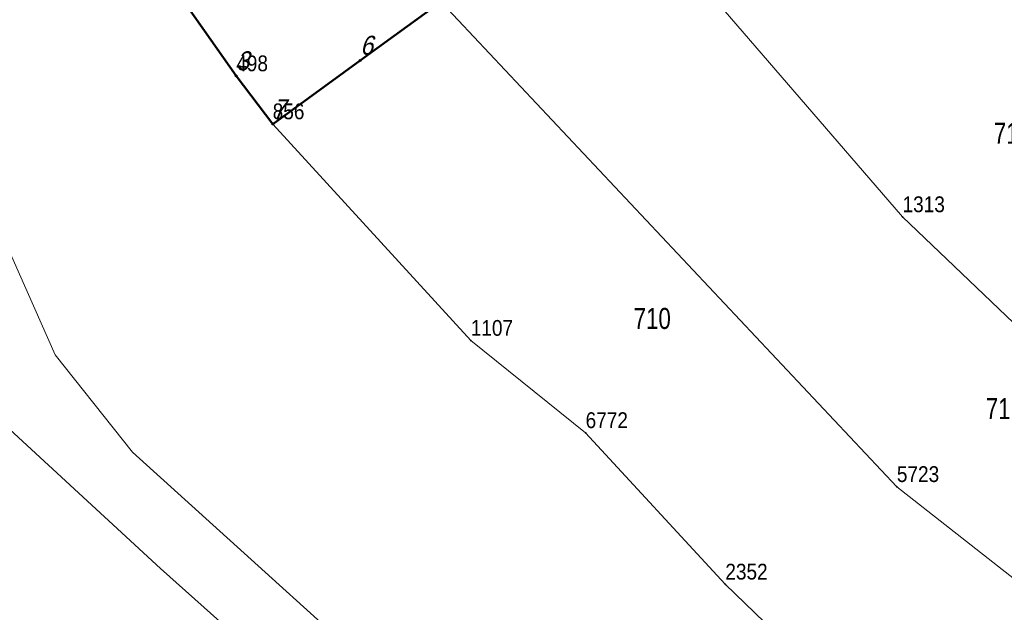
# Model space of a CAD drawing. Header units: metres. Extents: x 5551907 to 5556416, y 5709283 to 5712755.
# Tile 15 of 100: x 5554453 to 5554499, y 5710454 to 5710483. Entities that reach past the tile are written whole.
import ezdxf
from ezdxf.enums import TextEntityAlignment as Align

# ---------------------------------------------------------------- set-up
doc = ezdxf.new("R2010")
doc.units = ezdxf.units.M
doc.linetypes.add('219-500', pattern=[0])
doc.layers.get('0').update_dxf_attribs({"color": 2, "lineweight": 5})
doc.styles.get("Standard").update_dxf_attribs({"font": 'Working1250', "width": 0.75})

# ---------------------------------------------------------------- blocks, each defined once
blk = doc.blocks.new('PUNKTBUD')
at = {"color": 0}
blk.add_circle((0, 0), 0.045, dxfattribs=at)
blk = doc.blocks.new('203')
at = {"linetype": 'Continuous', "lineweight": 0}
h = blk.add_hatch(color=0, dxfattribs=at)
edge = h.paths.add_edge_path()
edge.add_arc((0, 0), 0.045, 0, 360)

msp = doc.modelspace()

# ---------------------------------------------------------------- linework, layer by layer
at = {"layer": '218-kontur użytku gruntowego', "color": 3, "linetype": 'CONTINUOUS', "lineweight": 18, "flags": 128}
for points in [[(5554451.89, 5710471.93), (5554454.24, 5710466.61)], [(5554454.24, 5710466.61), (5554451.89, 5710471.93)], [(5554454.24, 5710466.61), (5554457.92, 5710461.98)], [(5554457.92, 5710461.98), (5554454.24, 5710466.61)], [(5554451.26, 5710463.81), (5554459.25, 5710456.46)], [(5554457.92, 5710461.98), (5554473, 5710448.34)], [(5554473, 5710448.34), (5554457.92, 5710461.98)], [(5554459.25, 5710456.46), (5554468.14, 5710448.52)]]:
    msp.add_lwpolyline(points, dxfattribs=at)
at = {"layer": '219-działka ewidencyjna', "color": 7, "linetype": '219-500', "lineweight": 18, "flags": 128}
for points in [[(5554456.15, 5710489.37), (5554462.84, 5710479.84)], [(5554480.53, 5710489.29), (5554494.46, 5710473.15)], [(5554472.63, 5710483.28), (5554494.19, 5710460.34)], [(5554462.84, 5710479.84), (5554464.57, 5710477.56)], [(5554464.57, 5710477.56), (5554473.97, 5710467.28)], [(5554494.46, 5710473.15), (5554501.13, 5710466.78)], [(5554473.97, 5710467.28), (5554479.42, 5710462.9)], [(5554479.42, 5710462.9), (5554486.05, 5710455.71)], [(5554494.19, 5710460.34), (5554514.69, 5710444.25)], [(5554486.05, 5710455.71), (5554490.74, 5710451.18)]]:
    msp.add_lwpolyline(points, dxfattribs=at)
at = {"layer": '312-budynek ewidencyjny', "color": 7, "linetype": 'CONTINUOUS', "lineweight": 50, "flags": 128}
for points in [[(5554462.84, 5710479.84), (5554456.15, 5710489.37)], [(5554472.58, 5710483.38), (5554468.72, 5710480.58)], [(5554468.72, 5710480.58), (5554464.57, 5710477.56)], [(5554464.57, 5710477.56), (5554462.84, 5710479.84)]]:
    msp.add_lwpolyline(points, dxfattribs=at)

# ---------------------------------------------------------------- block references
at = {"layer": '203-punkt graniczny', "color": 7, "linetype": 'CONTINUOUS', "lineweight": 18}
for p in [(5554462.84, 5710479.84), (5554464.57, 5710477.56), (5554494.46, 5710473.15), (5554473.97, 5710467.28), (5554479.42, 5710462.9), (5554494.19, 5710460.34), (5554486.05, 5710455.71)]:
    msp.add_blockref('203', p, dxfattribs=at)
at = {"layer": 'Punkt budynku', "color": 5, "linetype": 'CONTINUOUS', "lineweight": 18}
for p in [(5554468.72, 5710480.58), (5554462.84, 5710479.84), (5554464.57, 5710477.56)]:
    msp.add_blockref('PUNKTBUD', p, dxfattribs=at)

# ---------------------------------------------------------------- texts
at = {"layer": '203-punkt graniczny-Atr103', "color": 7, "width": 0.9}
for s, p in [('498', (5554462.84, 5710479.84)), ('498', (5554462.84, 5710479.84)), ('856', (5554464.57, 5710477.56)), ('856', (5554464.57, 5710477.56)), ('1313', (5554494.46, 5710473.15)), ('1313', (5554494.46, 5710473.15)), ('1107', (5554473.97, 5710467.28)), ('1107', (5554473.97, 5710467.28)), ('6772', (5554479.42, 5710462.9)), ('6772', (5554479.42, 5710462.9)), ('5723', (5554494.19, 5710460.34)), ('5723', (5554494.19, 5710460.34)), ('2352', (5554486.05, 5710455.71)), ('2352', (5554486.05, 5710455.71))]:
    msp.add_text(s, height=0.75, dxfattribs=at).set_placement(p, align=Align.BOTTOM_LEFT)
at = {"layer": '211-numer działki ewidencyjnej', "color": 7, "linetype": 'CONTINUOUS', "lineweight": 18, "width": 0.79}
for s, p in [('712', (5554498.79, 5710476.62)), ('710', (5554481.7, 5710467.83)), ('711', (5554498.41, 5710463.55))]:
    msp.add_text(s, height=1, dxfattribs=at).set_placement(p)
at = {"layer": 'Punkt budynku-Atr104', "color": 5, "oblique": 15, "width": 0.9}
for s, p in [('6', (5554468.72, 5710480.58)), ('3', (5554462.84, 5710479.84)), ('7', (5554464.57, 5710477.56))]:
    msp.add_text(s, height=0.9, dxfattribs=at).set_placement(p, align=Align.BOTTOM_LEFT)

doc.saveas('drawing.dxf')
